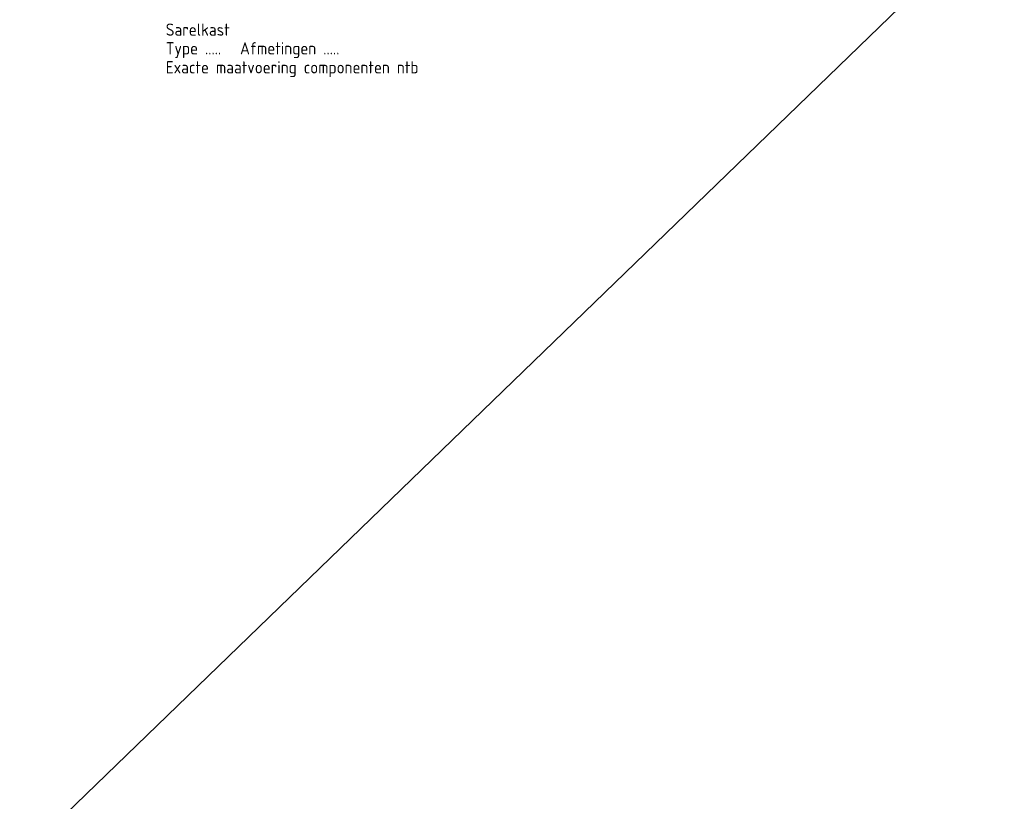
# Model space of a CAD drawing. Header units: millimetres. Extents: x -131870 to 63446, y -19823 to 125301.
# Tile 10 of 14: x -34792 to -13035, y 91156 to 108433. Entities that reach past the tile are written whole.
import ezdxf

# ---------------------------------------------------------------- set-up
doc = ezdxf.new("R2010")
doc.units = ezdxf.units.MM
doc.header["$LTSCALE"] = 0.5
doc.layers.add('tekst-018', color=1, linetype='Continuous')
doc.styles.get("Standard").update_dxf_attribs({"font": 'iso.shx'})

msp = doc.modelspace()

# ---------------------------------------------------------------- linework, layer by layer
at = {"linetype": 'Continuous'}
msp.add_line((-72236, 53664), (1802, 125301), dxfattribs=at)

# ---------------------------------------------------------------- texts
at = {"layer": 'tekst-018'}
for s, p in [('Sarelkast', (-31563, 108078)), ('Type .....', (-31563, 107665)), ('Afmetingen .....', (-29923, 107665)), ('Exacte maatvoering componenten ntb', (-31563, 107245))]:
    msp.add_text(s, height=270, dxfattribs=at).set_placement(p)

doc.saveas('drawing.dxf')
